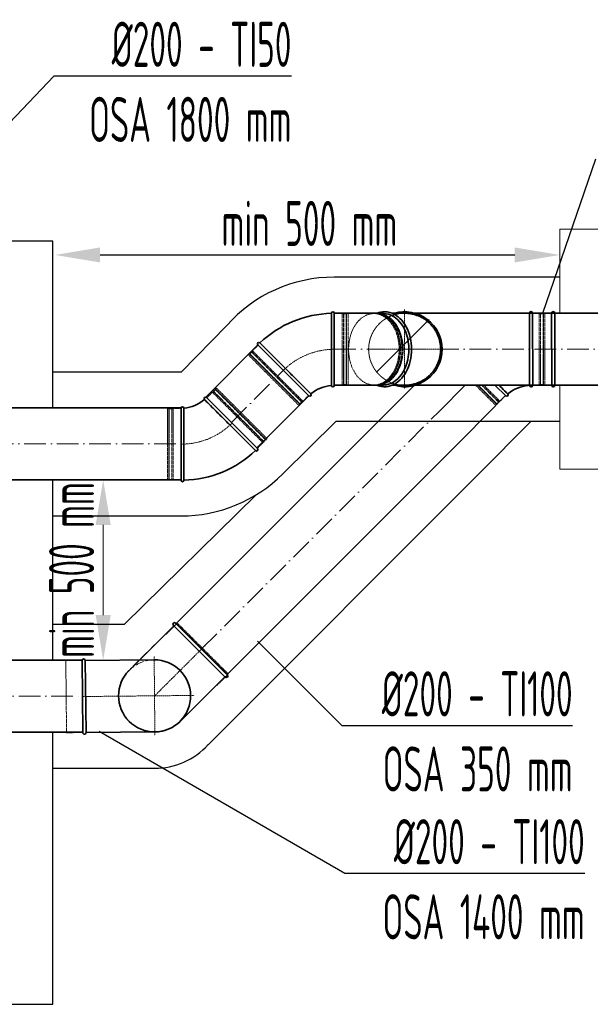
# Model space of a CAD drawing. Header units: millimetres. Extents: x 7400 to 85045, y 24168 to 123018.
# Tile 51 of 79: x 35244 to 36826, y 103010 to 105741. Entities that reach past the tile are written whole.
import ezdxf

# ---------------------------------------------------------------- set-up
doc = ezdxf.new("R2010")
doc.units = ezdxf.units.MM
for name, pattern in [('ACAD_ISO02W100', [15, 12, -3]), ('ACAD_ISO10W100', [18, 12, -3, 0, -3]), ('phl_thick', [0])]:
    doc.linetypes.add(name, pattern=pattern)
for name, color, linetype, lineweight in [('UT_KOTY - DIMENZE', 7, 'Continuous', 5), ('VZT_01 SUP (PŘÍVOD) - OBRYS', 5, 'Continuous', 35), ('VZT_02 SUP (PŘÍVOD) - OSA', 5, 'ACAD_ISO10W100', 5), ('VZT_04 SUP (PŘÍVOD) - SKRYTÉ', 5, 'ACAD_ISO02W100', 5), ('VZT_05 ETA (ODVOD) - OBRYS', 6, 'Continuous', 35), ('VZT_06 ETA (ODVOD) - OSA', 6, 'ACAD_ISO10W100', 5), ('VZT_08 ETA (ODVOD) - SKRYTÉ', 6, 'ACAD_ISO02W100', 5), ('VZT_0A SUP (PŘÍVOD)', 5, 'Continuous', 35), ('VZT_50 POPIS - OBECNE', 7, 'Continuous', 13), ('VZT_60_KOTY - DIMENZE', 7, 'Continuous', 5)]:
    doc.layers.add(name, color=color, linetype=linetype, lineweight=lineweight)
doc.layers.add('VZT_03 SUP (PŘÍVOD) - NETISK', color=8, linetype='ACAD_ISO02W100', lineweight=5, plot=False)
doc.layers.add('VZT_07 ETA (ODVOD) - NETISK', color=8, linetype='ACAD_ISO02W100', lineweight=5, plot=False)
doc.layers.add('VZT_IZOLACE - TEPELNÁ', color=6, linetype='IZOLACE TEPELNA')
doc.styles.add('EVORA_125', font='isocp.shx', dxfattribs={"width": 0.6, "height": 125})
doc.styles.add('ISOCP 2.5', font='isocp.shx', dxfattribs={"width": 0.6, "height": 2.5})
doc.styles.get("Standard").update_dxf_attribs({"font": 'arial.ttf'})
doc.linetypes.add('IZOLACE TEPELNA', pattern='A,12.7,-1.5,["T",Standard,S=2.54,R=0,X=0,Y=-1.27],-3', length=17.2)

msp = doc.modelspace()

# ---------------------------------------------------------------- linework, layer by layer
for p, q in [((35336, 105126.5), (32589.4, 105126.5)), ((35336, 104904.7), (35336, 105126.5)), ((35336, 104664.7), (35336, 104904.7)), ((35336, 103964.7), (35336, 104464.7)), ((35336, 103010), (35336, 103764.7)), ((32589.4, 103010), (35336, 103010))]:
    msp.add_line(p, q)
at = {"ltscale": 0.5}
msp.add_line((35467, 105088.6), (36616.9, 105088.6), dxfattribs=at)
for points in [[(35467, 105109.4), (35467, 105067.8), (35342, 105088.6)], [(36616.9, 105109.4), (36616.9, 105067.8), (36741.9, 105088.6)]]:
    msp.add_solid(points, dxfattribs=at)
at = {"layer": 'UT_KOTY - DIMENZE'}
msp.add_line((35475.6, 104089.7), (35475.6, 104339.7), dxfattribs=at)
for points in [[(35454.8, 104339.7), (35496.5, 104339.7), (35475.6, 104464.7)], [(35454.8, 104089.7), (35496.5, 104089.7), (35475.6, 103964.7)]]:
    msp.add_solid(points, dxfattribs=at)
at = {"layer": 'VZT_01 SUP (PŘÍVOD) - OBRYS'}
for p, q in [((36562, 104727.4), (36591.8, 104697.6)), ((35671.3, 104060), (35547.4, 103936.3)), ((35670.2, 104061.1), (35811.6, 103919.6)), ((35813.9, 103917.5), (35672.4, 104058.8)), ((35676.6, 104067.4), (35818, 103926)), ((35820.2, 103923.8), (35678.8, 104065.2)), ((35812.8, 103918.5), (35689, 103794.7))]:
    msp.add_line(p, q, dxfattribs=at)
for points in [[(36337.7, 104726.3), (35677.7, 104066.3)], [(36479.1, 104584.9), (35819.1, 103924.9)], [(35417, 103964.7), (35061.3, 103964.7)], [(35417, 103963.7), (35419, 103763.7)], [(35426, 103963.8), (35617, 103965.6)], [(35426, 103963.8), (35428, 103763.8)], [(35417, 103764.7), (35061.3, 103764.7)], [(35428, 103763.8), (35618.9, 103765.5)]]:
    msp.add_lwpolyline(points, dxfattribs=at)
for centre, radius, start, end in [((36662.5, 104626.9), 100, 94.5812, 130.4188), ((36594.7, 104700.5), 4, 225, 40.4188), ((35673.4, 104064.2), 4.5, 44.9895, 224.9895), ((35421.5, 103963.7), 4.5, 0.5614, 180.5614), ((35618, 103865.5), 100, 270.5614, 90.5614), ((35618.2, 103865.6), 100, 135.0105, 315.0105), ((35817, 103920.6), 4.5, 225.0105, 45.0105), ((35423.5, 103763.8), 4.5, 180.5614, 0.5614)]:
    msp.add_arc(centre, radius, start, end, dxfattribs=at)
msp.add_open_spline([(36573.3, 104727.5), (36574.2, 104726.5), (36575.1, 104725.7), (36582.6, 104718.1), (36588, 104712.8), (36595.4, 104705.3), (36597.5, 104703.3), (36597.7, 104703.1), (36597.7, 104703), (36597.7, 104703)], degree=3, knots=[229.424348, 229.424348, 229.424348, 229.424348, 234.551342, 234.551342, 273.721472, 273.721472, 312.806301, 312.806301, 315.294186, 315.294186, 315.294186, 315.294186], dxfattribs=at)
at = {"layer": 'VZT_02 SUP (PŘÍVOD) - OSA', "ltscale": 0.3}
msp.add_line((35759.7, 104006.9), (35618.3, 103865.4), dxfattribs=at)
at = {"layer": 'VZT_02 SUP (PŘÍVOD) - OSA', "ltscale": 5}
for points in [[(35748.4, 103995.6), (36408.4, 104655.6)], [(35061.3, 103864.7), (35417, 103864.7)]]:
    msp.add_lwpolyline(points, dxfattribs=at)
at = {"layer": 'VZT_02 SUP (PŘÍVOD) - OSA', "ltscale": 0.3}
for points in [[(35618, 103865.7), (35616.9, 103975.7)], [(35418, 103863.7), (35618, 103865.7)], [(35618, 103865.7), (35728, 103866.7)], [(35618, 103865.7), (35619, 103755.7)]]:
    msp.add_lwpolyline(points, dxfattribs=at)
at = {"layer": 'VZT_03 SUP (PŘÍVOD) - NETISK', "ltscale": 0.4}
for p, q in [((36662.5, 104925.9), (36684.5, 104925.9)), ((36684.5, 104727.9), (36684.5, 104925.9)), ((36684.5, 104924.9), (36688, 104924.9)), ((36688, 104726.9), (36688, 104926.9)), ((36688, 104926.9), (36688.5, 104926.9)), ((36688.5, 104726.9), (36688.5, 104926.9)), ((36688.5, 104924.9), (36695.5, 104924.9)), ((36695.5, 104726.9), (36695.5, 104926.9)), ((36695.5, 104926.9), (36696, 104926.9)), ((36696, 104726.9), (36696, 104926.9)), ((36696, 104924.9), (36696.5, 104924.9)), ((36696.5, 104727.9), (36696.5, 104925.9)), ((36696.5, 104925.9), (36700.5, 104925.9)), ((36700.5, 104727.9), (36700.5, 104925.9)), ((36564.3, 104671.5), (36508.5, 104727.2)), ((36567.1, 104674.3), (36514.2, 104727.2)), ((36568.1, 104673.9), (36514.9, 104727.2)), ((36568.5, 104674.3), (36515.6, 104727.2)), ((36573.4, 104679.2), (36525.4, 104727.2)), ((36573.8, 104679.6), (36526.1, 104727.2)), ((36575.6, 104682.8), (36531.1, 104727.3)), ((36662.5, 104727.9), (36684.5, 104727.9)), ((36684.5, 104728.9), (36688, 104728.9)), ((36688, 104726.9), (36688.5, 104726.9)), ((36688.5, 104728.9), (36695.5, 104728.9)), ((36695.5, 104726.9), (36696, 104726.9)), ((36696, 104728.9), (36696.5, 104728.9)), ((36696.5, 104727.9), (36700.5, 104727.9)), ((36575.6, 104682.8), (36591.1, 104698.3)), ((36564.3, 104671.5), (36567.1, 104674.3)), ((36566.4, 104675), (36566.7, 104675.3)), ((36567.1, 104675.7), (36572, 104680.7)), ((36568.1, 104673.9), (36568.5, 104674.3)), ((36572.4, 104681), (36574.9, 104683.5)), ((36573.4, 104679.2), (36573.8, 104679.6)), ((35681, 104067.5), (35649.2, 104035.6)), ((35822.5, 103926.1), (35681, 104067.5)), ((35790.6, 103894.3), (35822.5, 103926.1))]:
    msp.add_line(p, q, dxfattribs=at)
msp.add_lwpolyline([(35417, 103963.7), (35372, 103963.2), (35374, 103763.3), (35419, 103763.7)], dxfattribs=at)
at = {"layer": 'VZT_04 SUP (PŘÍVOD) - SKRYTÉ', "ltscale": 2}
msp.add_line((35618.2, 104006.9), (35547.4, 103936.3), dxfattribs=at)
msp.add_arc((35618, 103865.5), 100, 90.5614, 270.5614, dxfattribs=at)
at = {"layer": 'VZT_05 ETA (ODVOD) - OBRYS'}
for p, q in [((36108.5, 104826.9), (36108.5, 104926.9)), ((36116.5, 104726.9), (36116.5, 104926.9)), ((36311.5, 104927), (36276.5, 104927)), ((36657.6, 104727), (36657.5, 104927)), ((36666.6, 104727), (36666.5, 104927)), ((36719.3, 104727), (36719.2, 104927)), ((36728.3, 104727), (36728.2, 104927)), ((35904.4, 104839.1), (36045.8, 104697.7)), ((35980.8, 104774), (35910, 104844.7)), ((36276.5, 104727), (36311.5, 104727)), ((35903.7, 104551.5), (35762.3, 104693)), ((35691.6, 104663.7), (35691.6, 104463.7)), ((35827.3, 104616.7), (35898.1, 104545.9)), ((35699.6, 104563.8), (35699.6, 104463.7))]:
    msp.add_line(p, q, dxfattribs=at)
for points in [[(36253.1, 104927), (36116.5, 104927)], [(37083, 104927), (36311.6, 104927)], [(35904.3, 104839), (35760.3, 104694.5)], [(36253.1, 104727), (36116.5, 104727)], [(37083, 104727), (36311.6, 104727)], [(36045.9, 104697.8), (35901.9, 104553.3)], [(35692, 104664.7), (34896.5, 104664.7)], [(35692, 104464.7), (34896.5, 104464.7)]]:
    msp.add_lwpolyline(points, dxfattribs=at)
for centre, radius, start, end in [((36116.5, 104626.9), 300, 91.5281, 133.4719), ((36112.5, 104926.9), 4, 0, 180), ((36311.6, 104827), 104, 0, 105.9424), ((36662, 104927), 4.5, 0.0232, 180.0232), ((36723.7, 104927), 4.5, 0.0232, 180.0232), ((35907.2, 104841.9), 4, 45, 225), ((36311.6, 104827), 104, 254.0576, 0), ((36116.5, 104626.9), 100, 94.5812, 130.4188), ((36112.5, 104726.9), 4, 184.5812, 0), ((36662.1, 104727), 4.5, 180.0232, 0.0232), ((36723.8, 104727), 4.5, 180.0232, 0.0232), ((35691.6, 104763.7), 100, 274.5812, 310.4188), ((35759.5, 104690.1), 4, 45, 220.4188), ((36048.6, 104700.5), 4, 225, 40.4188), ((35695.6, 104663.7), 4, 4.5812, 180), ((35900.9, 104548.7), 4, 225, 45), ((35691.6, 104763.7), 300, 271.5281, 313.4719), ((35695.6, 104463.7), 4, 180, 0)]:
    msp.add_arc(centre, radius, start, end, dxfattribs=at)
at = {"layer": 'VZT_05 ETA (ODVOD) - OBRYS', "extrusion": (0, 0, -1)}
for major_axis, start_param, end_param in [((0, 99), 0, 1.570796), ((0, -99), -1.570796, 0)]:
    msp.add_ellipse((36253.1, 104827), major_axis=major_axis, ratio=0.707107, start_param=start_param, end_param=end_param, dxfattribs=at)
at = {"layer": 'VZT_05 ETA (ODVOD) - OBRYS'}
for points in [[(36255.9, 104931), (36248.9, 104931), (36242, 104929.6), (36235.3, 104927)], [(36311.6, 104927), (36311.5, 104927), (36311.5, 104927), (36311.5, 104927)], [(36311.5, 104727), (36311.5, 104727), (36311.5, 104727), (36311.6, 104727)]]:
    msp.add_open_spline(points, degree=3, dxfattribs=at)
for points, knots in [([(36235.3, 104727), (36235.7, 104726.8), (36236.2, 104726.7), (36244.2, 104723.7), (36252.2, 104722.5), (36268, 104723.8), (36275.8, 104726.1), (36290.4, 104734), (36297.3, 104739.7), (36309.6, 104753.7), (36314.9, 104762.1), (36323.4, 104780.9), (36326.5, 104791.3), (36330.3, 104812.9), (36331, 104824.1), (36329.7, 104846.3), (36327.8, 104857.3), (36321.6, 104877.8), (36317.3, 104887.3), (36306.7, 104904.1), (36300.4, 104911.3), (36286.5, 104922.6), (36278.9, 104926.6), (36266, 104930.3), (36260.9, 104931), (36255.9, 104931)], [2.868023, 2.868023, 2.868023, 2.868023, 2.885391, 2.885391, 3.197704, 3.197704, 3.506297, 3.506297, 3.821613, 3.821613, 4.143743, 4.143743, 4.468055, 4.468055, 4.79253, 4.79253, 5.116967, 5.116967, 5.441453, 5.441453, 5.765127, 5.765127, 6.084374, 6.084374, 6.283185, 6.283185, 6.283185, 6.283185]), ([(36311.6, 104727), (36313.1, 104727), (36314.6, 104727), (36317.8, 104727.2), (36319.4, 104727.3), (36322.7, 104727.6), (36324.4, 104727.8), (36327.7, 104728.3), (36329.4, 104728.6), (36332.7, 104729.2), (36334.3, 104729.6), (36337.5, 104730.4), (36339.2, 104730.9), (36342.3, 104731.8), (36343.9, 104732.4), (36346.9, 104733.4), (36348.4, 104734), (36351.2, 104735.2), (36352.7, 104735.8), (36355.6, 104737.2), (36357, 104737.9), (36359.9, 104739.5), (36361.4, 104740.3), (36364.3, 104742), (36365.7, 104742.9), (36368.5, 104744.8), (36369.9, 104745.8), (36372.5, 104747.8), (36373.9, 104748.8), (36376.4, 104750.9), (36377.6, 104751.9), (36380, 104754.1), (36381.1, 104755.2), (36383.3, 104757.4), (36384.4, 104758.5), (36386.6, 104760.9), (36387.6, 104762.1), (36389.7, 104764.7), (36390.8, 104766), (36392.8, 104768.7), (36393.7, 104770), (36395.6, 104772.8), (36396.5, 104774.3), (36398.2, 104777.1), (36399, 104778.6), (36400.6, 104781.5), (36401.3, 104783), (36402.7, 104785.9), (36403.3, 104787.3), (36404.5, 104790.2), (36405.1, 104791.6), (36406.2, 104794.6), (36406.7, 104796.2), (36407.6, 104799.3), (36408.1, 104800.9), (36408.9, 104804.2), (36409.3, 104805.8), (36409.9, 104809.1), (36410.2, 104810.8), (36410.7, 104814.1), (36410.9, 104815.8), (36411.2, 104819), (36411.3, 104820.7), (36411.5, 104823.9), (36411.5, 104825.4), (36411.5, 104827), (36411.5, 104828.5), (36411.5, 104830.1), (36411.3, 104833.3), (36411.2, 104834.9), (36410.9, 104838.2), (36410.7, 104839.9), (36410.2, 104843.2), (36409.9, 104844.8), (36409.3, 104848.1), (36408.9, 104849.8), (36408.1, 104853), (36407.6, 104854.6), (36406.7, 104857.8), (36406.2, 104859.3), (36405.1, 104862.4), (36404.5, 104863.8), (36403.3, 104866.7), (36402.7, 104868.1), (36401.3, 104871), (36400.6, 104872.5), (36399, 104875.4), (36398.2, 104876.8), (36396.5, 104879.7), (36395.6, 104881.1), (36393.7, 104883.9), (36392.8, 104885.3), (36390.8, 104888), (36389.7, 104889.3), (36387.6, 104891.9), (36386.6, 104893.1), (36384.4, 104895.5), (36383.3, 104896.6), (36381.1, 104898.8), (36380, 104899.9), (36377.6, 104902), (36376.4, 104903.1), (36373.9, 104905.2), (36372.5, 104906.2), (36369.9, 104908.2), (36368.5, 104909.2), (36365.7, 104911.1), (36364.3, 104912), (36361.4, 104913.7), (36359.9, 104914.5), (36357, 104916), (36355.6, 104916.8), (36352.7, 104918.1), (36351.2, 104918.8), (36348.4, 104920), (36346.9, 104920.5), (36343.9, 104921.6), (36342.3, 104922.1), (36339.2, 104923.1), (36337.5, 104923.6), (36334.3, 104924.4), (36332.7, 104924.7), (36329.4, 104925.4), (36327.7, 104925.7), (36324.4, 104926.2), (36322.7, 104926.4), (36319.4, 104926.7), (36317.8, 104926.8), (36314.6, 104927), (36313.1, 104927), (36311.6, 104927)], [-148.058014, -148.058014, -148.058014, -148.058014, -143.505913, -143.505913, -138.87378, -138.87378, -134.241647, -134.241647, -129.609514, -129.609514, -124.977381, -124.977381, -120.345248, -120.345248, -115.713115, -115.713115, -111.080982, -111.080982, -106.451331, -106.451331, -101.82168, -101.82168, -97.192029, -97.192029, -92.562378, -92.562378, -87.932727, -87.932727, -83.303076, -83.303076, -78.673425, -78.673425, -74.043774, -74.043774, -69.415617, -69.415617, -64.787461, -64.787461, -60.159305, -60.159305, -55.531148, -55.531148, -50.902992, -50.902992, -46.274836, -46.274836, -41.646679, -41.646679, -37.018523, -37.018523, -32.391208, -32.391208, -27.763892, -27.763892, -23.136577, -23.136577, -18.509262, -18.509262, -13.881946, -13.881946, -9.254631, -9.254631, -4.627315, -4.627315, 0, 0, 0, 4.627315, 4.627315, 9.254631, 9.254631, 13.881946, 13.881946, 18.509262, 18.509262, 23.136577, 23.136577, 27.763892, 27.763892, 32.391208, 32.391208, 37.018523, 37.018523, 41.646679, 41.646679, 46.274836, 46.274836, 50.902992, 50.902992, 55.531148, 55.531148, 60.159305, 60.159305, 64.787461, 64.787461, 69.415617, 69.415617, 74.043774, 74.043774, 78.673425, 78.673425, 83.303076, 83.303076, 87.932727, 87.932727, 92.562378, 92.562378, 97.192029, 97.192029, 101.82168, 101.82168, 106.451331, 106.451331, 111.080982, 111.080982, 115.713115, 115.713115, 120.345248, 120.345248, 124.977381, 124.977381, 129.609514, 129.609514, 134.241647, 134.241647, 138.87378, 138.87378, 143.505913, 143.505913, 148.058014, 148.058014, 148.058014, 148.058014]), ([(36108.5, 104726.6), (36108.5, 104726.6), (36108.5, 104728.8), (36108.5, 104737.8), (36108.5, 104744.7), (36108.5, 104762.5), (36108.5, 104773.2), (36108.5, 104796.9), (36108.5, 104809.8), (36108.5, 104824.2), (36108.5, 104825.5), (36108.5, 104826.9)], [315.294186, 315.294186, 315.294186, 315.294186, 351.735982, 351.735982, 390.710875, 390.710875, 429.832624, 429.832624, 468.991563, 468.991563, 473.053633, 473.053633, 473.053633, 473.053633]), ([(35980.8, 104774), (35989.7, 104765), (35998.6, 104756.2), (36015.5, 104739.3), (36023.3, 104731.5), (36036.6, 104718.2), (36042, 104712.8), (36049.4, 104705.4), (36051.4, 104703.3), (36051.7, 104703.1), (36051.7, 104703.1), (36051.7, 104703.1)], [157.533456, 157.533456, 157.533456, 157.533456, 195.393508, 195.393508, 234.551342, 234.551342, 273.721472, 273.721472, 312.806301, 312.806301, 315.294186, 315.294186, 315.294186, 315.294186]), ([(35827.3, 104616.7), (35818.4, 104625.6), (35809.5, 104634.4), (35792.7, 104651.3), (35784.8, 104659.1), (35771.5, 104672.5), (35766.2, 104677.8), (35758.7, 104685.3), (35756.7, 104687.3), (35756.4, 104687.5), (35756.4, 104687.5), (35756.4, 104687.5)], [157.533456, 157.533456, 157.533456, 157.533456, 195.393508, 195.393508, 234.551342, 234.551342, 273.721472, 273.721472, 312.806301, 312.806301, 315.294186, 315.294186, 315.294186, 315.294186]), ([(35699.6, 104664), (35699.6, 104664), (35699.6, 104661.8), (35699.6, 104652.8), (35699.6, 104645.9), (35699.6, 104628.1), (35699.6, 104617.4), (35699.6, 104593.7), (35699.6, 104580.9), (35699.6, 104566.5), (35699.6, 104565.1), (35699.6, 104563.8)], [315.294186, 315.294186, 315.294186, 315.294186, 351.735982, 351.735982, 390.710875, 390.710875, 429.832624, 429.832624, 468.991563, 468.991563, 473.053633, 473.053633, 473.053633, 473.053633])]:
    msp.add_open_spline(points, degree=3, knots=knots, dxfattribs=at)
at = {"layer": 'VZT_06 ETA (ODVOD) - OSA', "ltscale": 0.3}
for points in [[(36311.6, 104937), (36311.6, 104717)], [(36253.1, 104827), (36425.6, 104827)]]:
    msp.add_lwpolyline(points, dxfattribs=at)
for points in [[(36116.5, 104826.9), (36116.5, 104826.9, 0.198912), (35975.1, 104768.4, 0.198912)], [(35691.6, 104563.7), (35691.6, 104563.7, 0.198912), (35833, 104622.3, 0.198912)]]:
    msp.add_lwpolyline(points, format="xyb", dxfattribs=at)
at = {"layer": 'VZT_06 ETA (ODVOD) - OSA', "ltscale": 5}
for points in [[(36116.5, 104827), (36253.1, 104827)], [(36311.6, 104827), (37083, 104827)], [(35831.1, 104623.9), (35975.1, 104768.4)], [(34896.5, 104564.7), (35692, 104564.7)]]:
    msp.add_lwpolyline(points, dxfattribs=at)
at = {"layer": 'VZT_07 ETA (ODVOD) - NETISK', "ltscale": 0.4}
for p, q in [((36116.5, 104925.9), (36138.5, 104925.9)), ((36138.5, 104727.9), (36138.5, 104925.9)), ((36138.5, 104924.9), (36142, 104924.9)), ((36142, 104726.9), (36142, 104926.9)), ((36142, 104926.9), (36142.5, 104926.9)), ((36142.5, 104726.9), (36142.5, 104926.9)), ((36142.5, 104924.9), (36149.5, 104924.9)), ((36149.5, 104726.9), (36149.5, 104926.9)), ((36149.5, 104926.9), (36150, 104926.9)), ((36150, 104726.9), (36150, 104926.9)), ((36150, 104924.9), (36150.5, 104924.9)), ((36150.5, 104727.9), (36150.5, 104925.9)), ((36150.5, 104925.9), (36154.5, 104925.9)), ((36154.5, 104727.9), (36154.5, 104925.9)), ((36226.2, 104926), (36229, 104926)), ((36229.4, 104927), (36229.7, 104927)), ((36234.7, 104927), (36235, 104927)), ((36245, 104926), (36253.1, 104926)), ((35889.5, 104822.8), (35905.1, 104838.4)), ((35878.2, 104811.5), (35881, 104814.3)), ((36018.2, 104671.5), (35878.2, 104811.5)), ((35880.7, 104815.4), (35881, 104815.7)), ((36022.1, 104674), (35880.7, 104815.4)), ((36022.5, 104674.3), (35881, 104815.7)), ((36021.1, 104674.3), (35881, 104814.3)), ((35881.8, 104813.6), (35882.1, 104814)), ((35882.5, 104814.3), (35887.4, 104819.3)), ((35886, 104820.7), (35886.3, 104821)), ((36027.4, 104679.3), (35886, 104820.7)), ((36027.8, 104679.6), (35886.3, 104821)), ((35887.8, 104819.6), (35890.2, 104822.1)), ((36029.5, 104682.8), (35889.5, 104822.8)), ((35787.1, 104714.9), (35782.1, 104709.9)), ((35786, 104716.7), (35785.6, 104716.3)), ((35785.6, 104716.3), (35927.1, 104574.9)), ((35786, 104716.7), (35927.4, 104575.2)), ((35789.9, 104719.1), (35787.1, 104716.3)), ((35787.1, 104716.3), (35927.1, 104576.3)), ((35787.8, 104715.6), (35787.4, 104715.2)), ((35789.9, 104719.1), (35929.9, 104579.1)), ((36116.5, 104727.9), (36138.5, 104727.9)), ((36138.5, 104728.9), (36142, 104728.9)), ((36142, 104726.9), (36142.5, 104726.9)), ((36142.5, 104728.9), (36149.5, 104728.9)), ((36149.5, 104726.9), (36150, 104726.9)), ((36150, 104728.9), (36150.5, 104728.9)), ((36150.5, 104727.9), (36154.5, 104727.9)), ((36226.2, 104728), (36229, 104728)), ((36229.4, 104727), (36229.7, 104727)), ((36234.7, 104727), (36235, 104727)), ((36245, 104728), (36253.1, 104728)), ((35778.6, 104707.8), (35763, 104692.3)), ((35778.6, 104707.8), (35918.6, 104567.8)), ((35781.7, 104709.6), (35779.3, 104707.1)), ((35780.7, 104711.3), (35780.3, 104711)), ((35780.3, 104711), (35921.8, 104569.6)), ((35780.7, 104711.3), (35922.1, 104569.9)), ((36029.5, 104682.8), (36045.1, 104698.4)), ((35653.6, 104662.7), (35653.6, 104464.7)), ((35657.6, 104662.7), (35653.6, 104662.7)), ((35657.6, 104662.7), (35657.6, 104464.7)), ((35658.1, 104661.7), (35657.6, 104661.7)), ((35658.1, 104663.7), (35658.1, 104463.7)), ((35658.6, 104663.7), (35658.1, 104663.7)), ((35658.6, 104663.7), (35658.6, 104463.7)), ((35665.6, 104661.7), (35658.6, 104661.7)), ((35665.6, 104663.7), (35665.6, 104463.7)), ((35666.1, 104663.7), (35665.6, 104663.7)), ((35666.1, 104663.7), (35666.1, 104463.7)), ((35669.6, 104661.7), (35666.1, 104661.7)), ((35669.6, 104662.7), (35669.6, 104464.7)), ((35691.6, 104662.7), (35669.6, 104662.7)), ((36018.2, 104671.5), (36021.1, 104674.3)), ((36020.3, 104675), (36020.7, 104675.4)), ((36021.1, 104675.7), (36026, 104680.7)), ((36022.1, 104674), (36022.5, 104674.3)), ((36026.4, 104681), (36028.8, 104683.5)), ((36027.4, 104679.3), (36027.8, 104679.6)), ((35929.9, 104579.1), (35927.1, 104576.3)), ((35918.6, 104567.8), (35903, 104552.2)), ((35920.3, 104571), (35917.9, 104568.5)), ((35925.6, 104576.3), (35920.7, 104571.3)), ((35922.1, 104569.9), (35921.8, 104569.6)), ((35926.4, 104577), (35926, 104576.6)), ((35927.4, 104575.2), (35927.1, 104574.9)), ((35657.6, 104464.7), (35653.6, 104464.7)), ((35658.1, 104465.7), (35657.6, 104465.7)), ((35658.6, 104463.7), (35658.1, 104463.7)), ((35665.6, 104465.7), (35658.6, 104465.7)), ((35666.1, 104463.7), (35665.6, 104463.7)), ((35669.6, 104465.7), (35666.1, 104465.7)), ((35691.6, 104464.7), (35669.6, 104464.7))]:
    msp.add_line(p, q, dxfattribs=at)
at = {"layer": 'VZT_07 ETA (ODVOD) - NETISK', "ltscale": 0.4, "extrusion": (0, 0, -1)}
for centre, major_axis, start_param, end_param in [((36226.2, 104827), (0, 99), 1.570796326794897, 7.853981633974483), ((36229.4, 104827), (0, 100), -0.246087, 1.570796), ((36229, 104827), (0, 99), 0, 1.570796), ((36229.7, 104827), (0, 100), 0, 1.570796), ((36234.7, 104827), (0, 100), -0.035007, 1.570796), ((36235, 104827), (0, 100), 0, 1.570796), ((36234.7, 104827), (0, 98), 0.255692, 1.570796), ((36237.5, 104827), (0, 99), 0.272854, 1.570796), ((36237.5, 104827), (0, -98), -2.547928, -1.570796), ((36229.4, 104827), (0, -100), -1.570796, 0.246087), ((36229, 104827), (0, -99), -1.570796, 0), ((36229.7, 104827), (0, -100), -1.570796, 0), ((36234.7, 104827), (0, -100), -1.570796, 0.035007), ((36235, 104827), (0, -100), -1.570796, 0), ((36234.7, 104827), (0, -98), -1.570796, -0.255692), ((36237.5, 104827), (0, -99), -1.570796, -0.272854), ((36237.5, 104827), (0, -98), -1.570796, -0.593665)]:
    msp.add_ellipse(centre, major_axis=major_axis, ratio=0.707107, start_param=start_param, end_param=end_param, dxfattribs=at)
at = {"layer": 'VZT_08 ETA (ODVOD) - SKRYTÉ', "ltscale": 0.1}
msp.add_open_spline([(36311.7, 104727), (36310.2, 104727), (36308.6, 104727), (36305.5, 104727.2), (36303.8, 104727.3), (36300.6, 104727.6), (36298.9, 104727.8), (36295.6, 104728.3), (36293.9, 104728.6), (36290.6, 104729.2), (36289, 104729.6), (36285.7, 104730.4), (36284.1, 104730.9), (36281, 104731.8), (36279.4, 104732.4), (36276.4, 104733.4), (36274.9, 104734), (36272.1, 104735.2), (36270.6, 104735.8), (36267.7, 104737.2), (36266.3, 104737.9), (36263.3, 104739.5), (36261.9, 104740.3), (36259, 104742), (36257.6, 104742.9), (36254.8, 104744.8), (36253.4, 104745.8), (36250.7, 104747.8), (36249.4, 104748.8), (36246.9, 104750.9), (36245.6, 104751.9), (36243.3, 104754.1), (36242.1, 104755.2), (36239.9, 104757.4), (36238.9, 104758.5), (36236.7, 104760.9), (36235.6, 104762.1), (36233.5, 104764.7), (36232.5, 104766), (36230.5, 104768.7), (36229.5, 104770), (36227.7, 104772.8), (36226.8, 104774.3), (36225, 104777.1), (36224.2, 104778.6), (36222.7, 104781.5), (36222, 104783), (36220.6, 104785.9), (36219.9, 104787.3), (36218.8, 104790.2), (36218.2, 104791.6), (36217.1, 104794.6), (36216.6, 104796.2), (36215.6, 104799.3), (36215.2, 104800.9), (36214.4, 104804.2), (36214, 104805.8), (36213.3, 104809.1), (36213.1, 104810.8), (36212.6, 104814.1), (36212.4, 104815.8), (36212, 104819), (36211.9, 104820.7), (36211.8, 104823.9), (36211.7, 104825.4), (36211.7, 104827), (36211.7, 104828.5), (36211.8, 104830.1), (36211.9, 104833.3), (36212, 104834.9), (36212.4, 104838.2), (36212.6, 104839.9), (36213.1, 104843.2), (36213.3, 104844.8), (36214, 104848.1), (36214.4, 104849.8), (36215.2, 104853), (36215.6, 104854.6), (36216.6, 104857.8), (36217.1, 104859.3), (36218.2, 104862.4), (36218.8, 104863.8), (36219.9, 104866.7), (36220.6, 104868.1), (36222, 104871), (36222.7, 104872.5), (36224.2, 104875.4), (36225, 104876.8), (36226.8, 104879.7), (36227.7, 104881.1), (36229.5, 104883.9), (36230.5, 104885.3), (36232.5, 104888), (36233.5, 104889.3), (36235.6, 104891.9), (36236.7, 104893.1), (36238.9, 104895.5), (36239.9, 104896.6), (36242.1, 104898.8), (36243.3, 104899.9), (36245.6, 104902), (36246.9, 104903.1), (36249.4, 104905.2), (36250.7, 104906.2), (36253.4, 104908.2), (36254.8, 104909.2), (36257.6, 104911.1), (36259, 104912), (36261.9, 104913.7), (36263.3, 104914.5), (36266.3, 104916), (36267.7, 104916.8), (36270.6, 104918.1), (36272.1, 104918.8), (36274.9, 104920), (36276.4, 104920.5), (36279.4, 104921.6), (36281, 104922.1), (36284.1, 104923.1), (36285.7, 104923.6), (36289, 104924.4), (36290.6, 104924.7), (36293.9, 104925.4), (36295.6, 104925.7), (36298.9, 104926.2), (36300.6, 104926.4), (36303.8, 104926.7), (36305.5, 104926.8), (36308.6, 104927), (36310.2, 104927), (36311.7, 104927)], degree=3, knots=[-148.058014, -148.058014, -148.058014, -148.058014, -143.505913, -143.505913, -138.87378, -138.87378, -134.241647, -134.241647, -129.609514, -129.609514, -124.977381, -124.977381, -120.345248, -120.345248, -115.713115, -115.713115, -111.080982, -111.080982, -106.451331, -106.451331, -101.82168, -101.82168, -97.192029, -97.192029, -92.562378, -92.562378, -87.932727, -87.932727, -83.303076, -83.303076, -78.673425, -78.673425, -74.043774, -74.043774, -69.415617, -69.415617, -64.787461, -64.787461, -60.159305, -60.159305, -55.531148, -55.531148, -50.902992, -50.902992, -46.274836, -46.274836, -41.646679, -41.646679, -37.018523, -37.018523, -32.391208, -32.391208, -27.763892, -27.763892, -23.136577, -23.136577, -18.509262, -18.509262, -13.881946, -13.881946, -9.254631, -9.254631, -4.627315, -4.627315, 0, 0, 0, 4.627315, 4.627315, 9.254631, 9.254631, 13.881946, 13.881946, 18.509262, 18.509262, 23.136577, 23.136577, 27.763892, 27.763892, 32.391208, 32.391208, 37.018523, 37.018523, 41.646679, 41.646679, 46.274836, 46.274836, 50.902992, 50.902992, 55.531148, 55.531148, 60.159305, 60.159305, 64.787461, 64.787461, 69.415617, 69.415617, 74.043774, 74.043774, 78.673425, 78.673425, 83.303076, 83.303076, 87.932727, 87.932727, 92.562378, 92.562378, 97.192029, 97.192029, 101.82168, 101.82168, 106.451331, 106.451331, 111.080982, 111.080982, 115.713115, 115.713115, 120.345248, 120.345248, 124.977381, 124.977381, 129.609514, 129.609514, 134.241647, 134.241647, 138.87378, 138.87378, 143.505913, 143.505913, 148.058014, 148.058014, 148.058014, 148.058014], dxfattribs=at)
at = {"layer": 'VZT_0A SUP (PŘÍVOD)', "lineweight": 13}
msp.add_line((36408.4, 104655.6), (36479.8, 104727), dxfattribs=at)
at = {"layer": 'VZT_0A SUP (PŘÍVOD)'}
msp.add_line((36479.1, 104584.9), (36591.1, 104698.3), dxfattribs=at)
at = {"layer": 'VZT_50 POPIS - OBECNE', "linetype": 'phl_thick'}
for p, q in [((36741.9, 104927), (36741.9, 105159.7)), ((36741.9, 105159.7), (37566.9, 105159.7)), ((36741.9, 104494.7), (36741.9, 104727)), ((37566.9, 104494.7), (36741.9, 104494.7))]:
    msp.add_line(p, q, dxfattribs=at)
at = {"layer": 'VZT_60_KOTY - DIMENZE', "linetype": 'ByBlock', "lineweight": -2}
for p, q in [((35339.9, 105585.4), (35389.9, 105585.4)), ((36137.4, 103783.7), (36187.4, 103783.7)), ((36145.7, 103373.6), (36195.7, 103373.6))]:
    msp.add_line(p, q, dxfattribs=at)
for points in [[(35002.5, 105231.1), (35339.9, 105585.4)], [(35389.9, 105585.4), (35997.7, 105585.4)], [(36694.3, 104927), (36841.8, 105354.9)], [(35903.8, 104016.9), (36137.4, 103783.7)], [(35464.3, 103767.8), (36145.7, 103373.6)], [(36187.4, 103783.7), (36777.4, 103783.7)], [(36195.7, 103373.6), (36810.9, 103373.6)]]:
    msp.add_lwpolyline(points, dxfattribs=at)
at = {"layer": 'VZT_IZOLACE - TEPELNÁ', "ltscale": 0.5}
for p, q in [((36741.9, 105027), (36116.5, 105027)), ((36379.9, 104909.9), (36234.6, 104764.6)), ((35691.6, 104763.7), (35818.6, 104893.2)), ((35336, 104764.7), (35692.6, 104764.7)), ((35973.7, 104481.5), (36120.6, 104627)), ((36741.9, 104627), (36120.6, 104627)), ((36661.2, 104627), (36517.4, 104481.8)), ((36520.2, 104484.6), (35766.5, 103730.2)), ((35899.8, 104423.3), (35534.6, 104064.7)), ((35336, 104364.7), (35691.6, 104364.7)), ((35336, 104064.7), (35534.6, 104064.7)), ((35336, 103664.7), (35618, 103664.7))]:
    msp.add_line(p, q, dxfattribs=at)
for centre, radius, start, end in [((36115.8, 104630), 397, 89.9041, 138.4767), ((35691.6, 104763.7), 399, 270, 315), ((35618, 103865.7), 201, 270, 317.6377)]:
    msp.add_arc(centre, radius, start, end, dxfattribs=at)

# ---------------------------------------------------------------- texts
at = {"ltscale": 0.5, "insert": (36047.5, 105176.1), "char_height": 125, "attachment_point": 5, "style": 'ISOCP 2.5'}
msp.add_mtext('min 500 mm', dxfattribs=at)
at = {"layer": 'UT_KOTY - DIMENZE', "insert": (35388.1, 104214.7), "char_height": 125, "attachment_point": 5, "rotation": 90, "style": 'ISOCP 2.5'}
msp.add_mtext('min 500 mm', dxfattribs=at)
at = {"layer": 'VZT_60_KOTY - DIMENZE', "linetype": 'phl_thick', "char_height": 125, "attachment_point": 3, "style": 'EVORA_125'}
for s, insert in [('%%C200 - TI50\\POSA 1800\\~mm', (35997.7, 105735.4)), ('%%C200 - TI100\\POSA 350\\~mm', (36777.4, 103933.7)), ('%%C200 - TI100\\POSA 1400\\~mm', (36810.9, 103523.6))]:
    msp.add_mtext(s, dxfattribs=dict(at, insert=insert))

doc.saveas('drawing.dxf')
